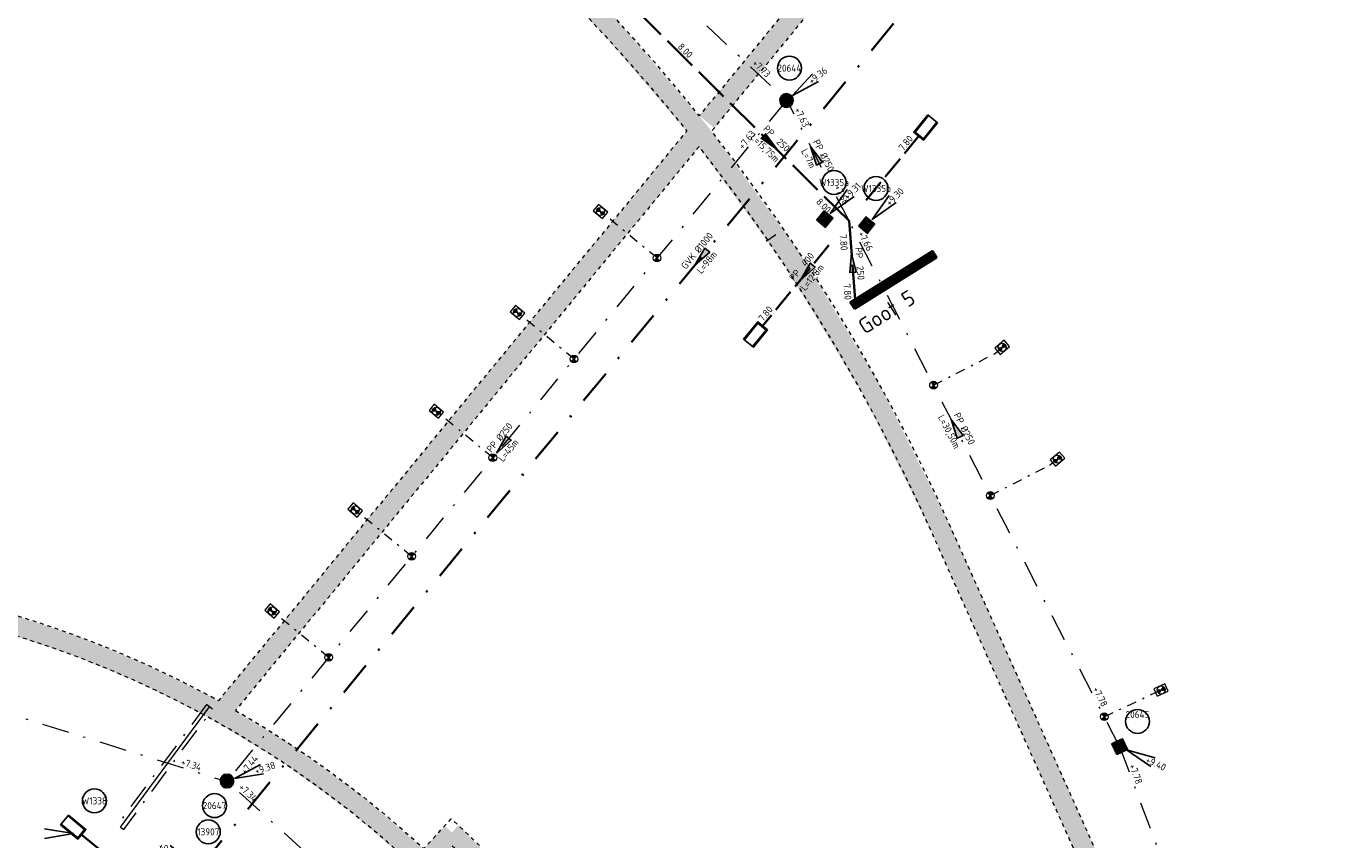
# Model space of a CAD drawing. Header units: metres. Extents: x 166295 to 169354, y 462100 to 463391.
# Tile 21 of 27: x 167759 to 167827, y 462752 to 462794. Entities that reach past the tile are written whole.
import ezdxf
from ezdxf.enums import TextEntityAlignment as Align

# ---------------------------------------------------------------- set-up
doc = ezdxf.new("R2010")
doc.units = ezdxf.units.M
doc.header["$LTSCALE"] = 0.2
for name, pattern in [('DASHDOT', [25.4, 12.7, -6.35, 0, -6.35]), ('NLCS-HIDDEN', [4, 2, -2]), ('RI-HWA_BETON', [11.4, 9, -2.4]), ('RI-HWA_PE', [7.8, 6, -1.8]), ('RI-VWA_BETON', [19, 9, -5, 0, -5]), ('RI-VWA_HUISAANSLUITING', [6.1, 2.5, -1.8, 0, -1.8]), ('RI-VWA_PE', [15, 7, -4, 0, -4])]:
    doc.linetypes.add(name, pattern=pattern)
for name, color, linetype, lineweight in [('B-WE-KL-ET_LS_OV-G', 8, 'KL-LS-OV-N', 18), ('B-WE-KL-MANTELBUIS-G', 7, 'DASHDOT', 18), ('B-WE-KL-TRACE_WENSTRACE-G', 8, 'NLCS-HIDDEN', 18), ('B-WE-KL-TRACE_WENSTRACE-G2', 252, 'Continuous', 35), ('B-WE-RI-HWA_PUTNUMMER-S', 252, 'Continuous', 25), ('B-WE-RI-HWA_STROOMRICHTING-S', 252, 'Continuous', 25), ('B-WE-RI-HWA_TRANSPORTLEIDING_PP_250-G', 252, 'RI-HWA_BETON', 35), ('B-WE-RI-HWA_TRANSPORTLEIDING_PP_400-G', 252, 'RI-HWA_PE', 35), ('B-WE-RI-HWA_UITSTROOMBAK-S', 252, 'Continuous', 25), ('B-WE-RI-VWA_HUISAANSLUITING_PP_125-G', 252, 'RI-VWA_HUISAANSLUITING', 18), ('B-WE-RI-VWA_HULPSTUK-ONTSTOPPINGSSTUK_PP_125-S', 252, 'Continuous', 20), ('B-WE-RI-VWA_HULPSTUK_INLAAT-KNEVELINLAAT_250-125-G', 252, 'Continuous', 20), ('B-WE-RI-VWA_STROOMRICHTING-S', 252, 'Continuous', 25), ('B-WE-RI-VWA_TRANSPORTLEIDING_GVK_1000-G', 252, 'RI-VWA_BETON', 35), ('B-WE-RI-VWA_TRANSPORTLEIDING_PE_250-G', 252, 'RI-VWA_PE', 18), ('N-WE-RI-HWA_GOOT_LIJNGOOT-G', 152, 'Continuous', 35), ('N-WE-RI-HWA_GOOT_LIJNGOOT-V rooster', 152, 'Continuous', 18), ('N-WE-RI-HWA_GOOT_ROOSTERGOOT-T18', 152, 'Continuous', 18), ('N-WE-RI-HWA_PUTNUMMER-S', 152, 'Continuous', 25), ('N-WE-RI-HWA_RIOOLPUT_INSPECTIEPUT-S', 152, 'Continuous', 18), ('N-WE-RI-VWA_PUTNUMMER-S', 32, 'Continuous', 25), ('N-WE-RI-VWA_RIOOLPUT_INSPECTIEPUT-S', 32, 'Continuous', 25)]:
    doc.layers.add(name, color=color, linetype=linetype, lineweight=lineweight)
doc.styles.add('NLCS-ISO', font='NLCS-ISO.ttf')
doc.styles.add('NLCS-ISO-M200-T18', font='NLCS-ISO.ttf', dxfattribs={"height": 0.36})
doc.linetypes.add('KL-LS-OV-N', pattern='A,4,-1,[103,NLCS.SHX,S=0.75,R=0,X=0,Y=0],-1,4,-1.5,["0V",Standard,S=1,R=0,X=0,Y=-0.5],-3', length=14.5)
pattern_1 = [(0, (0, 0), (0, 0.055), [0.04, -0.015]), (90, (0, 0), (-0.055, 3e-18), [0.04, -0.015])]

# ---------------------------------------------------------------- blocks, each defined once
blk = doc.blocks.new('*U58')
at = {"ltscale": 0.1}
blk.add_hatch(color=256, dxfattribs=at).paths.add_polyline_path([(-2.5, 0), (2.5, -0.83), (2.5, 0.83)])
at = {"ltscale": 0.1, "flags": 128}
blk.add_lwpolyline([(-2.5, 0), (2.5, -0.83), (2.5, 0.83)], close=True, dxfattribs=at)
at = {"ltscale": 0.1, "style": 'NLCS-ISO'}
for tag, p in [('MAT', (-0.5, 0.5)), ('BOBL', (-193.76, -3.24))]:
    blk.add_attdef(tag, text='', height=1.8, dxfattribs=at).set_placement(p, align=Align.BOTTOM_RIGHT)
for tag, p in [('DIA', (0.5, 0.5)), ('BOBR', (275.39, -3.24))]:
    blk.add_attdef(tag, text='', height=1.8, dxfattribs=at).set_placement(p, align=Align.BOTTOM_LEFT)
blk.add_attdef('JVA', text='', height=1.8, dxfattribs=at).set_placement((0, -1), align=Align.TOP_CENTER)
at = {"ltscale": 0.1, "style": 'NLCS-ISO', "flags": 1}
blk.add_attdef('PUTNR-L', text='', height=1.8, dxfattribs=at).set_placement((-0.82, -5.89), align=Align.BOTTOM_RIGHT)
blk.add_attdef('PUTNR-L', text='', height=1.8, dxfattribs=at).set_placement((1.95, -5.77), align=Align.BOTTOM_LEFT)
blk = doc.blocks.new('SRI-HULP_INLAAT_125MM-SO')
h = blk.add_hatch(color=256)
h.dxf.hatch_style = 1
h.paths.add_polyline_path([(-0.71, 0.71, 0.198912), (-1, 0, 0.198912), (-0.71, -0.71), (0, 0)])
h = blk.add_hatch(color=256)
h.dxf.hatch_style = 1
h.paths.add_polyline_path([(1, 0, 0.198912), (0.71, 0.71), (0, 0), (0.71, -0.71, 0.198912)])
for p, q in [((-0.71, 0.71), (0.71, -0.71)), ((-0.71, -0.71), (0.71, 0.71))]:
    blk.add_line(p, q)
blk.add_circle((0, 0), 1)
blk = doc.blocks.new('SRI-HULP_ONTSTOP-SO')
at = {"ltscale": 0.1}
for points in [[(-0.87, 0.58, 0.148069), (-1.05, 0, 0.148069), (-0.87, -0.58), (0, 0)], [(0, 0), (0.87, -0.58, 0.148069), (1.05, 0, 0.148069), (0.87, 0.58)]]:
    blk.add_hatch(color=256, dxfattribs=at).paths.add_polyline_path(points)
for p, q in [((0.87, 0.58), (-0.87, -0.58)), ((-0.87, 0.58), (0.87, -0.58))]:
    blk.add_line(p, q, dxfattribs=at)
at = {"flags": 128}
blk.add_lwpolyline([(-1.58, -1.05), (1.57, -1.05), (1.57, 1.05), (-1.58, 1.05)], close=True, dxfattribs=at)
at = {"ltscale": 0.1}
blk.add_circle((0, 0), 1.05, dxfattribs=at)
blk = doc.blocks.new('*U21')
at = {"ltscale": 0.1}
blk.add_hatch(color=256, dxfattribs=at).paths.add_polyline_path([(2.5, 0), (-2.5, -0.83), (-2.5, 0.83)])
at = {"ltscale": 0.1, "flags": 128}
blk.add_lwpolyline([(2.5, 0), (-2.5, -0.83), (-2.5, 0.83)], close=True, dxfattribs=at)
at = {"ltscale": 0.1, "style": 'NLCS-ISO'}
for tag, p in [('BOBL', (-58.52, 0)), ('MAT', (-0.5, 0.5))]:
    blk.add_attdef(tag, text='', height=1.8, dxfattribs=at).set_placement(p, align=Align.BOTTOM_RIGHT)
for tag, p in [('DIA', (0.5, 0.5)), ('BOBR', (55.06, 0))]:
    blk.add_attdef(tag, text='', height=1.8, dxfattribs=at).set_placement(p, align=Align.BOTTOM_LEFT)
blk.add_attdef('JVA', text='', height=1.8, dxfattribs=at).set_placement((0, -1), align=Align.TOP_CENTER)
at = {"ltscale": 0.1, "style": 'NLCS-ISO', "flags": 1}
blk.add_attdef('PUTNR-L', text='', height=1.8, dxfattribs=at).set_placement((-0.82, -5.89), align=Align.BOTTOM_RIGHT)
blk.add_attdef('PUTNR-L', text='', height=1.8, dxfattribs=at).set_placement((1.95, -5.77), align=Align.BOTTOM_LEFT)
blk = doc.blocks.new('*U22')
at = {"ltscale": 0.1}
blk.add_hatch(color=256, dxfattribs=at).paths.add_polyline_path([(-2.5, 0), (2.5, -0.83), (2.5, 0.83)])
at = {"ltscale": 0.1, "flags": 128}
blk.add_lwpolyline([(-2.5, 0), (2.5, -0.83), (2.5, 0.83)], close=True, dxfattribs=at)
at = {"ltscale": 0.1, "style": 'NLCS-ISO'}
for tag, p in [('MAT', (-0.5, 0.5)), ('BOBL', (-102.43, -3.24))]:
    blk.add_attdef(tag, text='', height=1.8, dxfattribs=at).set_placement(p, align=Align.BOTTOM_RIGHT)
for tag, p in [('DIA', (0.5, 0.5)), ('BOBR', (98.39, 0))]:
    blk.add_attdef(tag, text='', height=1.8, dxfattribs=at).set_placement(p, align=Align.BOTTOM_LEFT)
blk.add_attdef('JVA', text='', height=1.8, dxfattribs=at).set_placement((0, -1), align=Align.TOP_CENTER)
at = {"ltscale": 0.1, "style": 'NLCS-ISO', "flags": 1}
blk.add_attdef('PUTNR-L', text='', height=1.8, dxfattribs=at).set_placement((-0.82, -5.89), align=Align.BOTTOM_RIGHT)
blk.add_attdef('PUTNR-L', text='', height=1.8, dxfattribs=at).set_placement((1.95, -5.77), align=Align.BOTTOM_LEFT)
blk = doc.blocks.new('*U31')
at = {"ltscale": 0.1}
blk.add_hatch(color=256, dxfattribs=at).paths.add_polyline_path([(-2.5, 0), (2.5, -0.83), (2.5, 0.83)])
at = {"ltscale": 0.1, "flags": 128}
blk.add_lwpolyline([(-2.5, 0), (2.5, -0.83), (2.5, 0.83)], close=True, dxfattribs=at)
at = {"ltscale": 0.1, "style": 'NLCS-ISO'}
for tag, p in [('BOBL', (-153.77, 0)), ('MAT', (-0.5, 0.5))]:
    blk.add_attdef(tag, text='', height=1.8, dxfattribs=at).set_placement(p, align=Align.BOTTOM_RIGHT)
for tag, p in [('DIA', (0.5, 0.5)), ('BOBR', (168.22, 0))]:
    blk.add_attdef(tag, text='', height=1.8, dxfattribs=at).set_placement(p, align=Align.BOTTOM_LEFT)
blk.add_attdef('JVA', text='', height=1.8, dxfattribs=at).set_placement((0, -1), align=Align.TOP_CENTER)
at = {"ltscale": 0.1, "style": 'NLCS-ISO', "flags": 1}
blk.add_attdef('PUTNR-L', text='', height=1.8, dxfattribs=at).set_placement((-0.82, -5.89), align=Align.BOTTOM_RIGHT)
blk.add_attdef('PUTNR-L', text='', height=1.8, dxfattribs=at).set_placement((1.95, -5.77), align=Align.BOTTOM_LEFT)
blk = doc.blocks.new('*U33')
at = {"ltscale": 0.1}
blk.add_hatch(color=256, dxfattribs=at).paths.add_polyline_path([(-2.5, 0), (2.5, -0.83), (2.5, 0.83)])
at = {"ltscale": 0.1, "flags": 128}
blk.add_lwpolyline([(-2.5, 0), (2.5, -0.83), (2.5, 0.83)], close=True, dxfattribs=at)
at = {"ltscale": 0.1, "style": 'NLCS-ISO'}
for tag, p in [('BOBL', (-50.95, 0)), ('MAT', (-0.5, 0.5))]:
    blk.add_attdef(tag, text='', height=1.8, dxfattribs=at).set_placement(p, align=Align.BOTTOM_RIGHT)
for tag, p in [('DIA', (0.5, 0.5)), ('BOBR', (76, 0))]:
    blk.add_attdef(tag, text='', height=1.8, dxfattribs=at).set_placement(p, align=Align.BOTTOM_LEFT)
blk.add_attdef('JVA', text='', height=1.8, dxfattribs=at).set_placement((0, -1), align=Align.TOP_CENTER)
at = {"ltscale": 0.1, "style": 'NLCS-ISO', "flags": 1}
blk.add_attdef('PUTNR-L', text='', height=1.8, dxfattribs=at).set_placement((-0.82, -5.89), align=Align.BOTTOM_RIGHT)
blk.add_attdef('PUTNR-L', text='', height=1.8, dxfattribs=at).set_placement((1.95, -5.77), align=Align.BOTTOM_LEFT)
blk = doc.blocks.new('*U38')
at = {"ltscale": 0.1}
blk.add_hatch(color=256, dxfattribs=at).paths.add_polyline_path([(2.5, 0), (-2.5, -0.83), (-2.5, 0.83)])
at = {"ltscale": 0.1, "flags": 128}
blk.add_lwpolyline([(2.5, 0), (-2.5, -0.83), (-2.5, 0.83)], close=True, dxfattribs=at)
at = {"ltscale": 0.1, "style": 'NLCS-ISO'}
for tag, p in [('BOBL', (-53.58, 0)), ('MAT', (-0.5, 0.5))]:
    blk.add_attdef(tag, text='', height=1.8, dxfattribs=at).set_placement(p, align=Align.BOTTOM_RIGHT)
for tag, p in [('DIA', (0.5, 0.5)), ('BOBR', (78.01, 0))]:
    blk.add_attdef(tag, text='', height=1.8, dxfattribs=at).set_placement(p, align=Align.BOTTOM_LEFT)
blk.add_attdef('JVA', text='', height=1.8, dxfattribs=at).set_placement((0, -1), align=Align.TOP_CENTER)
at = {"ltscale": 0.1, "style": 'NLCS-ISO', "flags": 1}
blk.add_attdef('PUTNR-L', text='', height=1.8, dxfattribs=at).set_placement((-0.82, -5.89), align=Align.BOTTOM_RIGHT)
blk.add_attdef('PUTNR-L', text='', height=1.8, dxfattribs=at).set_placement((1.95, -5.77), align=Align.BOTTOM_LEFT)
blk = doc.blocks.new('*U40')
at = {"ltscale": 0.1}
blk.add_hatch(color=256, dxfattribs=at).paths.add_polyline_path([(-2.5, 0), (2.5, -0.83), (2.5, 0.83)])
at = {"ltscale": 0.1, "flags": 128}
blk.add_lwpolyline([(-2.5, 0), (2.5, -0.83), (2.5, 0.83)], close=True, dxfattribs=at)
at = {"ltscale": 0.1, "style": 'NLCS-ISO'}
for tag, p in [('BOBL', (-33.22, 0)), ('MAT', (-0.5, 0.5))]:
    blk.add_attdef(tag, text='', height=1.8, dxfattribs=at).set_placement(p, align=Align.BOTTOM_RIGHT)
for tag, p in [('DIA', (0.5, 0.5)), ('BOBR', (20.77, 0))]:
    blk.add_attdef(tag, text='', height=1.8, dxfattribs=at).set_placement(p, align=Align.BOTTOM_LEFT)
blk.add_attdef('JVA', text='', height=1.8, dxfattribs=at).set_placement((0, -1), align=Align.TOP_CENTER)
at = {"ltscale": 0.1, "style": 'NLCS-ISO', "flags": 1}
blk.add_attdef('PUTNR-L', text='', height=1.8, dxfattribs=at).set_placement((-0.82, -5.89), align=Align.BOTTOM_RIGHT)
blk.add_attdef('PUTNR-L', text='', height=1.8, dxfattribs=at).set_placement((1.95, -5.77), align=Align.BOTTOM_LEFT)
blk = doc.blocks.new('*U128')
for q in [(6.69, 6.86), (8.24, 4.89)]:
    blk.add_line((1.57, 1.24), q)
blk.add_circle((0.76, 8.35), 3.09)
at = {"ltscale": 0.1, "style": 'NLCS-ISO'}
blk.add_attdef('PUTHGT', text='', height=1.8, rotation=38.2002, dxfattribs=at).set_placement((5.99, 4.75), align=Align.MIDDLE_LEFT)
blk.add_attdef('PUTNR', text='', height=1.8, dxfattribs=at).set_placement((0.76, 8.35), align=Align.MIDDLE_CENTER)
blk = doc.blocks.new('*U147')
for q in [(8.09, -5.14), (9.14, -2.88)]:
    blk.add_line((1.81, -0.84), q)
blk.add_circle((4.62, 6.49), 3.09)
at = {"ltscale": 0.1, "style": 'NLCS-ISO'}
blk.add_attdef('PUTNR', text='', height=1.8, dxfattribs=at).set_placement((4.62, 8.29), align=Align.MIDDLE_CENTER)
blk.add_attdef('PUTHGT', text='', height=1.8, rotation=335.041, dxfattribs=at).set_placement((6.92, -3.25), align=Align.MIDDLE_LEFT)
blk = doc.blocks.new('*U171')
for q in [(8.6, 4.23), (9.4, 1.86)]:
    blk.add_line((1.89, 0.64), q)
blk.add_circle((-3.22, -6.35), 3.09)
at = {"ltscale": 0.1, "style": 'NLCS-ISO'}
blk.add_attdef('PUTHGT', text='', height=1.8, rotation=18.6861, dxfattribs=at).set_placement((7.24, 2.48), align=Align.MIDDLE_LEFT)
blk.add_attdef('PUTNR', text='', height=1.8, dxfattribs=at).set_placement((-3.22, -6.35), align=Align.MIDDLE_CENTER)
blk = doc.blocks.new('*U191')
for q in [(-8.91, 3.51), (-7.7, 5.7)]:
    blk.add_line((-1.75, 0.97), q)
blk.add_circle((2.18, 9.19), 3.09)
at = {"ltscale": 0.1, "style": 'NLCS-ISO'}
blk.add_attdef('PUTNR', text='', height=1.8, dxfattribs=at).set_placement((2.18, 9.19), align=Align.MIDDLE_CENTER)
blk.add_attdef('PUTHGT', text='', height=1.8, rotation=330.9947, dxfattribs=at).set_placement((-10.45, 5.83), align=Align.MIDDLE_LEFT)
blk = doc.blocks.new('*U238')
at = {"ltscale": 0.1}
blk.add_hatch(color=256, dxfattribs=at).paths.add_polyline_path([(-2.5, 0), (2.5, 0.83), (2.5, -0.83)])
at = {"ltscale": 0.1, "flags": 128}
blk.add_lwpolyline([(-2.5, 0), (2.5, 0.83), (2.5, -0.83)], close=True, dxfattribs=at)
at = {"ltscale": 0.1, "style": 'NLCS-ISO'}
for tag, p in [('BOBL', (-12.81, 0)), ('MAT', (-1, 0.5))]:
    blk.add_attdef(tag, text='', height=1.8, dxfattribs=at).set_placement(p, align=Align.BOTTOM_RIGHT)
for tag, p in [('DIA', (1, 0.5)), ('BOBR', (40.03, 0))]:
    blk.add_attdef(tag, text='', height=1.8, dxfattribs=at).set_placement(p, align=Align.BOTTOM_LEFT)
blk.add_attdef('JVA', text='', height=1.8, dxfattribs=at).set_placement((0, -1), align=Align.TOP_CENTER)
blk = doc.blocks.new('SRI-UITSTROOMBAK-SO')
for p, q in [((-3.25, 11.56), (3.25, 11.56)), ((-3.25, 0), (-3.25, 11.56)), ((-2.75, 0.5), (-2.75, 11.56)), ((2.75, 0.5), (2.75, 11.56)), ((3.25, 0), (3.25, 11.56)), ((-3.25, 0), (3.25, 0)), ((-2.75, 0.5), (2.75, 0.5))]:
    blk.add_line(p, q)
at = {"flags": 128}
blk.add_lwpolyline([(-3.25, 11.56), (3.25, 11.56), (3.25, 0), (-3.25, 0)], close=True, dxfattribs=at)
blk = doc.blocks.new('*U257')
at = {"ltscale": 0.1}
blk.add_hatch(color=256, dxfattribs=at).paths.add_polyline_path([(2.5, 0), (-2.5, 0.83), (-2.5, -0.83)])
at = {"ltscale": 0.1, "flags": 128}
blk.add_lwpolyline([(2.5, 0), (-2.5, 0.83), (-2.5, -0.83)], close=True, dxfattribs=at)
at = {"ltscale": 0.1, "style": 'NLCS-ISO'}
for tag, p in [('BOBL', (-30.24, 0)), ('MAT', (-1, 0.5))]:
    blk.add_attdef(tag, text='', height=1.8, dxfattribs=at).set_placement(p, align=Align.BOTTOM_RIGHT)
for tag, p in [('DIA', (1, 0.5)), ('BOBR', (19.14, -3.24))]:
    blk.add_attdef(tag, text='', height=1.8, dxfattribs=at).set_placement(p, align=Align.BOTTOM_LEFT)
blk.add_attdef('JVA', text='', height=1.8, dxfattribs=at).set_placement((0, -1), align=Align.TOP_CENTER)
blk = doc.blocks.new('*U258')
at = {"ltscale": 0.1}
blk.add_hatch(color=256, dxfattribs=at).paths.add_polyline_path([(-2.5, 0), (2.5, 0.83), (2.5, -0.83)])
at = {"ltscale": 0.1, "flags": 128}
blk.add_lwpolyline([(-2.5, 0), (2.5, 0.83), (2.5, -0.83)], close=True, dxfattribs=at)
at = {"ltscale": 0.1, "style": 'NLCS-ISO'}
for tag, p in [('MAT', (-1, 0.5)), ('BOBL', (-3.33, -3.24))]:
    blk.add_attdef(tag, text='', height=1.8, dxfattribs=at).set_placement(p, align=Align.BOTTOM_RIGHT)
for tag, p in [('DIA', (1, 0.5)), ('BOBR', (5.28, -3.24))]:
    blk.add_attdef(tag, text='', height=1.8, dxfattribs=at).set_placement(p, align=Align.BOTTOM_LEFT)
blk.add_attdef('JVA', text='', height=1.8, dxfattribs=at).set_placement((0, -1), align=Align.TOP_CENTER)
blk = doc.blocks.new('*U219')
for q in [(-9.5, 1.25), (-9.5, -1.25)]:
    blk.add_line((-2, 0), q)
blk.add_circle((3.35, 8.46), 3.09)
at = {"ltscale": 0.1, "style": 'NLCS-ISO'}
blk.add_attdef('PUTNR', text='', height=1.8, dxfattribs=at).set_placement((3.35, 8.46), align=Align.MIDDLE_CENTER)
blk.add_attdef('PUTHGT', text='', height=1.8, dxfattribs=at).set_placement((-11.97, 0.03), align=Align.MIDDLE_LEFT)
blk = doc.blocks.new('*U101')
at = {"ltscale": 0.1}
blk.add_hatch(color=256, dxfattribs=at).paths.add_polyline_path([(-2.5, 0), (2.5, -0.83), (2.5, 0.83)])
at = {"ltscale": 0.1, "flags": 128}
blk.add_lwpolyline([(-2.5, 0), (2.5, -0.83), (2.5, 0.83)], close=True, dxfattribs=at)
at = {"ltscale": 0.1, "style": 'NLCS-ISO'}
for tag, p in [('BOBL', (-7.57, 0)), ('MAT', (-0.5, 0.5))]:
    blk.add_attdef(tag, text='', height=1.8, dxfattribs=at).set_placement(p, align=Align.BOTTOM_RIGHT)
for tag, p in [('DIA', (0.5, 0.5)), ('BOBR', (9.6, 0))]:
    blk.add_attdef(tag, text='', height=1.8, dxfattribs=at).set_placement(p, align=Align.BOTTOM_LEFT)
blk.add_attdef('JVA', text='', height=1.8, dxfattribs=at).set_placement((0, -1), align=Align.TOP_CENTER)
at = {"ltscale": 0.1, "style": 'NLCS-ISO', "flags": 1}
blk.add_attdef('PUTNR-L', text='', height=1.8, dxfattribs=at).set_placement((-0.82, -5.89), align=Align.BOTTOM_RIGHT)
blk.add_attdef('PUTNR-L', text='', height=1.8, dxfattribs=at).set_placement((1.95, -5.77), align=Align.BOTTOM_LEFT)
blk = doc.blocks.new('*U222')
for q in [(5.83, 7.6), (7.6, 5.83)]:
    blk.add_line((1.41, 1.41), q)
blk.add_circle((2.41, 9.45), 3.09)
at = {"ltscale": 0.1, "style": 'NLCS-ISO'}
blk.add_attdef('PUTNR', text='', height=1.8, dxfattribs=at).set_placement((2.41, 9.45), align=Align.MIDDLE_CENTER)
blk.add_attdef('PUTHGT', text='', height=1.8, rotation=45, dxfattribs=at).set_placement((5.39, 5.43), align=Align.MIDDLE_LEFT)
blk = doc.blocks.new('Inspectieputdeksel 610x610')
h = blk.add_hatch()
h.set_pattern_fill('ANGLE', color=253, scale=0.2)
h.set_pattern_definition(pattern_1)
h.paths.add_polyline_path([(-0.305, -0.305), (0.305, -0.305), (0.305, 0.305), (-0.305, 0.305)])
blk.add_lwpolyline([(-0.305, -0.305), (0.305, -0.305), (0.305, 0.305), (-0.305, 0.305)], close=True)
blk.add_circle((0, 0), 0.26)
blk = doc.blocks.new('Inspectieputdeksel 610x610 HWA')
at = {"lineweight": 0}
h = blk.add_hatch(dxfattribs=at)
h.set_pattern_fill('ANGLE', color=253, scale=0.2)
h.set_pattern_definition(pattern_1)
h.paths.add_polyline_path([(-0.305, -0.305), (0.305, -0.305), (0.305, 0.305), (-0.305, 0.305)])
blk.add_lwpolyline([(-0.305, -0.305), (0.305, -0.305), (0.305, 0.305), (-0.305, 0.305)], close=True)
blk.add_circle((0, 0), 0.26)
blk = doc.blocks.new('Inspectieputdeksel opboor')
h = blk.add_hatch(color=256)
h.dxf.hatch_style = 1
edge = h.paths.add_edge_path()
edge.add_arc((0, 0), 0.36, 0, 180)
edge.add_arc((0, 0), 0.36, 180, 360)
edge = h.paths.add_edge_path(flags=16)
edge.add_arc((0, 0), 0.26, 0, 180)
edge.add_arc((0, 0), 0.26, 180, 360)
h = blk.add_hatch()
h.set_pattern_fill('ANGLE', color=253, scale=0.2, angle=-171.81095)
h.set_pattern_definition([(188.189045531, (-167439.436596, -462795.33766), (0.007834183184, -0.0544391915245), [0.04, -0.015]), (278.189045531, (-167439.436596, -462795.33766), (0.0544391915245, 0.007834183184), [0.04, -0.015])])
edge = h.paths.add_edge_path()
edge.add_arc((0, 0), 0.36, 0, 180)
edge.add_arc((0, 0), 0.36, 180, 360)
at = {"lineweight": 0}
for points in [[(0.36, 0, 1), (-0.36, 0, 1)], [(0.26, 0, 1), (-0.26, 0, 1), (0.26, 0)]]:
    blk.add_lwpolyline(points, format="xyb", close=True, dxfattribs=at)

msp = doc.modelspace()

# ---------------------------------------------------------------- hatches: boundary and pattern name
at = {"layer": 'N-WE-RI-HWA_GOOT_LIJNGOOT-V rooster'}
h = msp.add_hatch(dxfattribs=at)
h.set_pattern_fill('ANSI32', color=256, scale=0.01, angle=76)
h.set_pattern_definition([(121, (0, 0), (-0.081645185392, -0.049057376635), []), (121, (0.01086, 0.04357), (-0.081645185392, -0.049057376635), [])])
h.paths.add_polyline_path([(167801.988, 462779.029), (167806.229, 462781.687), (167806.021, 462782.018), (167801.777, 462779.357)])

# ---------------------------------------------------------------- linework, layer by layer
at = {"layer": 'B-WE-KL-ET_LS_OV-G', "flags": 128}
for points in [[(167797.433, 462782.532), (167797.928, 462782.871)], [(167764.106, 462752.264), (167768.704, 462758.475)]]:
    msp.add_lwpolyline(points, dxfattribs=at)
at = {"layer": 'B-WE-KL-MANTELBUIS-G', "ltscale": 0.5, "flags": 128}
msp.add_lwpolyline([(167768.543, 462758.594), (167763.951, 462752.39), (167764.272, 462752.152), (167768.864, 462758.356)], close=True, dxfattribs=at)
at = {"layer": 'B-WE-KL-TRACE_WENSTRACE-G', "ltscale": 0.5, "flags": 128}
for points in [[(167410.665, 462818.359), (167410.832, 462817.373), (167412.846, 462817.713), (167420.874, 462815.007), (167422.322, 462814.518, 0.094446), (167433.042, 462813.042, -0.001561), (167438.213, 462813.292, -0.03151), (167534.772, 462811.689, -0.02225), (167602.473, 462803.244, 0.041212), (167606.441, 462802.901, 0.041013), (167610.393, 462803.21), (167613.72, 462803.764), (167607.636, 462769.521, 0.036978), (167499.768, 462781.358, 0.023972), (167490.87, 462781.246, 0.012762), (167481.318, 462780.422, -0.001383), (167480.152, 462780.295, -0.01501), (167467.454, 462779.328, -0.007234), (167461.318, 462779.135, 0.007722), (167438.702, 462778.4, 0.003041), (167429.802, 462777.919), (167423.806, 462773.578, 0.077674), (167422.272, 462772.056), (167419.95, 462771.662), (167420.117, 462770.676), (167422.856, 462771.14, -0.094113), (167424.393, 462772.768), (167430.153, 462776.938, -0.002942), (167438.75, 462777.401, -0.007722), (167461.335, 462778.135, 0.007234), (167467.5, 462778.329, 0.01501), (167480.258, 462779.3, 0.001383), (167481.429, 462779.428, -0.012762), (167490.931, 462780.248, -0.023972), (167499.732, 462780.358, -0.032941), (167595.802, 462770.6), (167586.842, 462720.168, 0.055062), (167487.372, 462726.265), (167472.5, 462725.539), (167455.835, 462724.725), (167455.883, 462723.727), (167472.963, 462724.561), (167487.421, 462725.267, -0.055063), (167586.674, 462719.183), (167583.236, 462699.311, 0.034206), (167518.416, 462704.672), (167518.316, 462704.576, 0.016207), (167490.338, 462704.24), (167475.104, 462703.5), (167474.786, 462676.99), (167469.786, 462677.051), (167469.774, 462676.052), (167474.773, 462675.99), (167513.518, 462675.523), (167512.442, 462643.914), (167472.893, 462644.389), (167472.881, 462643.389), (167515.606, 462642.875, -0.027959), (167510.713, 462604.794), (167507.121, 462604.853), (167506.581, 462571.757), (167454.489, 462572.607), (167455.129, 462611.902), (167454.129, 462611.918), (167453.473, 462571.623), (167507.565, 462570.741), (167508.104, 462603.837), (167511.541, 462603.781, 0.028616), (167516.608, 462642.863), (167527.466, 462642.733, -0.012848), (167525.723, 462624.553, -0.015493), (167522.382, 462602.787), (167521.838, 462599.847), (167517.042, 462573.97), (167535.404, 462568.686, 0.006774), (167548.331, 462565.156, 0.027332), (167601.302, 462554.505), (167584.566, 462534.137), (167585.339, 462533.502), (167602.458, 462554.337), (167683.749, 462543.014), (167721.661, 462537.733), (167728.797, 462551.107), (167748.513, 462548.361), (167748.65, 462549.351), (167729.299, 462552.047), (167736.994, 462566.467), (167738.688, 462590.211), (167739.886, 462606.986), (167749.773, 462606.281), (167757.928, 462605.699), (167760.857, 462611.187), (167770.607, 462629.459), (167789.582, 462625.278), (167789.797, 462626.254), (167771.096, 462630.375), (167774.917, 462637.535), (167785.932, 462658.178), (167786.924, 462660.036, 0.005182), (167805.957, 462655.974), (167806.155, 462656.954, -0.005108), (167787.412, 462660.952), (167819.592, 462721.256, 0.223087), (167821.934, 462724.984, 0.003248), (167821.974, 462725.329, 0.133429), (167819.795, 462739.148), (167806.858, 462767.989, 0.061342), (167794.622, 462788.208), (167807.881, 462804.345, -0.179074), (167839.375, 462822.738), (168165.741, 462880.174), (168165.568, 462881.159), (167839.202, 462823.723, 0.179074), (167807.108, 462804.98), (167793.985, 462789.008, 0.053653), (167779.369, 462803.651, 0.093577), (167747.758, 462820.612, 0.005505), (167745.721, 462821.231), (167725.977, 462826.99), (167715.461, 462830.079, 0.023713), (167718.199, 462848.32, 0.032883), (167719.114, 462873.87), (167718.115, 462873.84, -0.032477), (167717.235, 462848.734, 0.043605), (167585.816, 462891.946, 0.008076), (167560.735, 462897.407), (167560.936, 462897.933), (167569.975, 462921.657), (167569.041, 462922.013), (167560.726, 462900.191, 0.036184), (167447.143, 462914.418), (167447.091, 462913.42, -0.036131), (167560.365, 462899.244), (167560.001, 462898.289), (167548.449, 462867.971, 0.000969), (167548.099, 462867.036, 0.013834), (167543.501, 462853.563), (167531.39, 462858.139, 0.065497), (167506.171, 462864.057), (167478.327, 462866.841), (167477.276, 462868.125), (167450.39, 462870.813), (167450.291, 462869.818), (167476.765, 462867.171), (167477.815, 462865.887), (167506.071, 462863.062, -0.065497), (167531.036, 462857.204), (167543.205, 462852.605, 0.004913), (167541.772, 462847.757, 0.0091), (167539.378, 462838.735, 0.025841), (167534.389, 462812.722, 0.028285), (167447.592, 462814.67), (167447.445, 462827.663), (167445.145, 462827.636), (167445.157, 462826.636), (167446.456, 462826.652), (167446.593, 462814.636, 0.002745), (167438.168, 462814.291, 0.001561), (167432.991, 462814.04, -0.094446), (167422.641, 462815.466), (167421.193, 462815.954), (167412.927, 462818.741)], [(167768.943, 462758.914, 0.053779), (167758.206, 462763.344), (167714.915, 462775.973, -0.221256), (167711.17, 462779.253), (167710.991, 462779.305, 0.023296), (167718.439, 462797.029, 0.016559), (167722.714, 462810.011, 0.019658), (167726.661, 462825.749), (167745.441, 462820.271, -0.005505), (167747.457, 462819.658, -0.093577), (167778.741, 462802.872, -0.054199), (167793.337, 462788.219), (167769.16, 462758.795)]]:
    msp.add_lwpolyline(points, format="xyb", close=True, dxfattribs=at)
for points in [[(167796.648, 462680.384), (167819.018, 462722.304, -0.038224), (167812.389, 462723.96, -0.168181), (167789.162, 462741.782, 0.056163), (167781.236, 462751.283), (167779.82, 462749.731, 0.066466), (167768.464, 462758.036, 0.053779), (167757.926, 462762.384), (167714.635, 462775.013, -0.203092), (167710.464, 462778.417), (167698.604, 462781.877), (167698.604, 462781.877), (167625.648, 462803.16, 0.106924), (167614.765, 462803.931), (167608.619, 462769.338, -0.01691), (167657.116, 462758.575, -0.104612), (167725.282, 462724.745), (167734.905, 462717.134, 0.015501), (167748.192, 462707.219, 0.052172), (167796.648, 462680.384, -0.052172)], [(167770.045, 462758.297, -0.055863), (167779.765, 462751.155), (167781.181, 462752.706, -0.060728), (167789.997, 462742.332, 0.168181), (167812.705, 462724.909, 0.043864), (167820.158, 462723.136, 0.128892), (167820.941, 462725.106, 0.003248), (167820.98, 462725.437, 0.133429), (167818.882, 462738.739), (167805.945, 462767.579, 0.060766), (167793.972, 462787.417), (167770.045, 462758.297)]]:
    msp.add_lwpolyline(points, format="xyb", dxfattribs=at)
at = {"layer": 'B-WE-KL-TRACE_WENSTRACE-G2', "const_width": 1, "flags": 128}
for points in [[(167786.662, 462660.608), (167819.213, 462721.609, 0.23023), (167821.438, 462725.045, 0.003248), (167821.477, 462725.383, 0.133429), (167819.339, 462738.944), (167806.402, 462767.784, 0.062391), (167793.98, 462788.214, 0.055257), (167779.055, 462803.261, 0.093577), (167747.607, 462820.135, 0.005505), (167745.581, 462820.751), (167725.836, 462826.511), (167714.881, 462829.728, 0.023829), (167717.664, 462848.006, 0.04382), (167585.702, 462891.459, 0.008262)], [(167786.662, 462660.608), (167819.213, 462721.609, 0.23023), (167821.438, 462725.045, 0.003248), (167821.477, 462725.383, 0.133429), (167819.339, 462738.944), (167806.402, 462767.784, 0.062391), (167793.98, 462788.214, 0.055257), (167779.055, 462803.261, 0.093577), (167747.607, 462820.135, 0.005505), (167745.581, 462820.751), (167725.836, 462826.511), (167714.881, 462829.728, 0.023829), (167717.664, 462848.006, 0.04382), (167585.702, 462891.459, 0.008262)], [(168165.654, 462880.666), (167839.288, 462823.231, 0.179074), (167807.495, 462804.662), (167794.372, 462788.691)]]:
    msp.add_lwpolyline(points, format="xyb", dxfattribs=at)
msp.add_lwpolyline([(167796.874, 462679.746), (167819.788, 462722.686, -0.04216), (167812.547, 462724.435, -0.168181), (167789.579, 462742.057, 0.058466), (167781.21, 462751.996), (167779.794, 462750.445, 0.064068), (167768.704, 462758.475, 0.053779), (167758.066, 462762.864), (167714.775, 462775.493, -0.21159), (167710.812, 462778.836), (167698.744, 462782.357), (167625.788, 462803.64, 0.110411), (167614.336, 462804.373), (167608.04, 462768.937, -0.017078), (167656.991, 462758.091, -0.104612), (167724.972, 462724.352), (167734.594, 462716.743, 0.0155), (167747.905, 462706.809, 0.052602)], format="xyb", close=True, dxfattribs=at)
msp.add_lwpolyline([(167793.723, 462787.901), (167769.547, 462758.478)], dxfattribs=at)
at = {"layer": 'B-WE-RI-HWA_TRANSPORTLEIDING_PP_250-G'}
for points in [[(167801.713, 462783.576), (167790.53, 462794.672)], [(167801.713, 462783.576), (167802.027, 462779.513)]]:
    msp.add_lwpolyline(points, dxfattribs=at)
at = {"layer": 'B-WE-RI-HWA_TRANSPORTLEIDING_PP_400-G'}
for points in [[(167805.338, 462787.987), (167802.494, 462784.526)], [(167800.679, 462782.316), (167797.226, 462778.115)], [(167762.062, 462751.913), (167769.038, 462746.181)]]:
    msp.add_lwpolyline(points, dxfattribs=at)
at = {"layer": 'B-WE-RI-VWA_HUISAANSLUITING_PP_125-G'}
for points in [[(167791.802, 462781.665), (167788.885, 462784.061)], [(167787.516, 462776.449), (167784.6, 462778.846)], [(167806.078, 462775.095), (167809.225, 462776.714), (167809.63, 462777.018)], [(167783.326, 462771.35), (167780.41, 462773.746)], [(167809.01, 462769.395), (167812.063, 462770.966), (167812.473, 462771.274)], [(167779.136, 462766.25), (167776.22, 462768.647)], [(167774.851, 462761.035), (167771.934, 462763.432)], [(167814.889, 462757.97), (167817.823, 462759.353)]]:
    msp.add_lwpolyline(points, dxfattribs=at)
at = {"layer": 'B-WE-RI-VWA_TRANSPORTLEIDING_GVK_1000-G', "flags": 128}
msp.add_lwpolyline([(167768.203, 462750.188), (167830.543, 462826.058)], dxfattribs=at)
at = {"layer": 'B-WE-RI-VWA_TRANSPORTLEIDING_PE_250-G', "flags": 128}
for points in [[(167778.546, 462808.494), (167798.539, 462789.746)], [(167798.481, 462789.793), (167769.605, 462754.65)], [(167801.713, 462783.576), (167798.539, 462789.746)], [(167815.681, 462756.431), (167801.713, 462783.576)], [(167703.856, 462775.136), (167769.663, 462754.603)], [(167815.681, 462756.431), (167826.447, 462727.693)], [(167780.455, 462744.757), (167769.605, 462754.65)]]:
    msp.add_lwpolyline(points, dxfattribs=at)
at = {"layer": 'N-WE-RI-HWA_GOOT_LIJNGOOT-G'}
for points in [[(167801.988, 462779.029), (167806.229, 462781.687), (167806.021, 462782.018), (167801.781, 462779.359), (167801.988, 462779.029)], [(167805.17, 462781.484), (167805.377, 462781.153)], [(167803.475, 462780.422), (167803.682, 462780.091)], [(167804.323, 462780.953), (167804.53, 462780.622)], [(167802.204, 462779.625), (167801.988, 462779.029)], [(167802.204, 462779.625), (167802.412, 462779.294)], [(167802.628, 462779.89), (167802.835, 462779.56)], [(167801.781, 462779.359), (167802.412, 462779.294)]]:
    msp.add_lwpolyline(points, dxfattribs=at)

# ---------------------------------------------------------------- block references
at = {"layer": 'B-WE-RI-HWA_PUTNUMMER-S'}
ref = msp.add_blockref('*U219', (167762.089, 462751.933), dxfattribs=dict(at, xscale=0.2, yscale=0.2, zscale=0.2))
ref.add_attrib('PUTNR', 'W1338', dxfattribs={"layer": '0', "ltscale": 0.1, "height": 0.36, "style": 'NLCS-ISO'}).set_placement((167762.758, 462753.625), align=Align.MIDDLE_CENTER)
at = {"layer": 'B-WE-RI-HWA_STROOMRICHTING-S', "xscale": 0.2000000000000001, "yscale": 0.2000000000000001, "zscale": 0.2000000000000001}
for name, p, rotation, values in [('*U257', (167797.647, 462787.611), 315.2247667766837, {'MAT': 'PP', 'DIA': '250', 'JVA': 'L=15,75m', 'BOBL': '8.00', 'BOBR': '8.00'}), ('*U238', (167799.519, 462780.905), 50.59119136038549, {'MAT': 'PP', 'DIA': '400', 'JVA': 'L=12,8m', 'BOBL': '7.80', 'BOBR': '7.80'}), ('*U258', (167801.88, 462781.415), 274.4063694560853, {'MAT': 'PP', 'DIA': '250', 'BOBL': '7.80', 'BOBR': '7.80'})]:
    msp.add_blockref(name, p, dxfattribs=dict(at, rotation=rotation)).add_auto_attribs(values)
at = {"layer": 'B-WE-RI-HWA_UITSTROOMBAK-S'}
for p, xscale, yscale, zscale, rotation in [((167805.306, 462787.948), 0.1000000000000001, 0.1000000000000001, 0.1000000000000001, 320.7453434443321), ((167797.256, 462778.155), -0.1000000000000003, 0.1000000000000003, 0.1, 140.7453434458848), ((167762.116, 462751.9), 0.1000000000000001, 0.1000000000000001, 0.1000000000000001, 50.59119135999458)]:
    msp.add_blockref('SRI-UITSTROOMBAK-SO', p, dxfattribs=dict(at, xscale=xscale, yscale=yscale, zscale=zscale, rotation=rotation))
at = {"layer": 'B-WE-RI-VWA_HULPSTUK-ONTSTOPPINGSSTUK_PP_125-S'}
for p, xscale, yscale, zscale, rotation in [((167788.885, 462784.061), 0.1999999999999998, 0.1999999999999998, 0.1999999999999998, 140.5911913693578), ((167784.6, 462778.846), 0.1999999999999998, 0.1999999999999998, 0.1999999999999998, 140.5911913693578), ((167809.615, 462777.047), 0.2000000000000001, 0.2000000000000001, 0.2000000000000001, 40.04696766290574), ((167780.41, 462773.746), 0.1999999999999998, 0.1999999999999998, 0.1999999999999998, 140.5911913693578), ((167812.473, 462771.274), 0.2000000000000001, 0.2000000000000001, 0.2000000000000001, 40.04696786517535), ((167776.22, 462768.647), 0.1999999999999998, 0.1999999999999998, 0.1999999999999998, 140.5911913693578), ((167771.934, 462763.432), 0.1999999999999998, 0.1999999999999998, 0.1999999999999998, 140.5911913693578), ((167817.823, 462759.353), 0.2000000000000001, 0.2000000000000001, 0.2000000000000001, 25.23474521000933)]:
    msp.add_blockref('SRI-HULP_ONTSTOP-SO', p, dxfattribs=dict(at, xscale=xscale, yscale=yscale, zscale=zscale, rotation=rotation))
at = {"layer": 'B-WE-RI-VWA_HULPSTUK_INLAAT-KNEVELINLAAT_250-125-G', "xscale": 0.1999999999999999, "yscale": 0.1999999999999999, "zscale": 0.1999999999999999, "rotation": 87.33560496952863}
for p in [(167791.802, 462781.665), (167787.516, 462776.449), (167806.078, 462775.095), (167783.326, 462771.35), (167809.01, 462769.395), (167779.136, 462766.25), (167774.851, 462761.035), (167814.889, 462757.97)]:
    msp.add_blockref('SRI-HULP_INLAAT_125MM-SO', p, dxfattribs=at)
at = {"layer": 'B-WE-RI-VWA_STROOMRICHTING-S'}
ref = msp.add_blockref('*U58', (167794.076, 462781.676), dxfattribs=dict(at, xscale=0.2000000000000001, yscale=0.2000000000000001, zscale=0.2000000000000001, rotation=50.59119131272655))
ref.add_attrib('MAT', 'GVK', dxfattribs={"layer": '0', "ltscale": 0.1, "height": 0.36, "rotation": 50.59119, "style": 'NLCS-ISO'}).set_placement((167793.935, 462781.663), align=Align.BOTTOM_RIGHT)
ref.add_attrib('DIA', '%%C1000', dxfattribs={"layer": '0', "ltscale": 0.1, "height": 0.36, "rotation": 50.59119, "style": 'NLCS-ISO'}).set_placement((167794.062, 462781.817), align=Align.BOTTOM_LEFT)
ref.add_attrib('JVA', 'L=98m', dxfattribs={"layer": '0', "ltscale": 0.1, "height": 0.36, "rotation": 50.59119, "style": 'NLCS-ISO'}).set_placement((167794.231, 462781.549), align=Align.TOP_CENTER)
for name, p, xscale, yscale, zscale, rotation, values in [('*U21', (167788.569, 462799.121), 0.2, 0.2, 0.2, 316.9183879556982, {'MAT': 'PP', 'DIA': '%%c250', 'JVA': 'L=27,40m', 'BOBL': '+7.84', 'BOBR': '+7.73'}), ('*U101', (167799.962, 462786.979), 0.2, 0.2, 0.2, 297.2283443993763, {'MAT': 'PP', 'DIA': '%%c250', 'JVA': 'L=7m', 'BOBL': '+7.63', 'BOBR': '+7.66'}), ('*U22', (167783.834, 462771.967), 0.2, 0.2, 0.2, 50.59119135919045, {'MAT': 'PP', 'DIA': '%%c250', 'JVA': 'L=45m', 'BOBL': '+7.44', 'BOBR': '+7.63'}), ('*U33', (167807.223, 462772.869), 0.2, 0.2, 0.2, 297.2283443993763, {'MAT': 'PP', 'DIA': '%%c250', 'JVA': 'L=30,50m', 'BOBL': '+7.66', 'BOBR': '+7.78'}), ('*U31', (167735.043, 462765.405), 0.2, 0.2, 0.2, 342.6705073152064, {'MAT': 'PP', 'DIA': '%%c250', 'JVA': 'L=69m', 'BOBL': '+7.20', 'BOBR': '+7.34'}), ('*U38', (167820.196, 462744.38), 0.2000000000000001, 0.2000000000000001, 0.2000000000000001, 290.5379200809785, {'MAT': 'PP', 'DIA': '%%c250', 'JVA': 'L=30,70m', 'BOBL': '+7.78', 'BOBR': '+7.66'}), ('*U40', (167775.808, 462748.994), 0.2, 0.2, 0.2, 317.6380215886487, {'MAT': 'PP', 'DIA': '%%c250', 'JVA': 'L=14,70m', 'BOBL': '+7.34', 'BOBR': '+7.41'})]:
    msp.add_blockref(name, p, dxfattribs=dict(at, xscale=xscale, yscale=yscale, zscale=zscale, rotation=rotation)).add_auto_attribs(values)
at = {"layer": 'N-WE-RI-HWA_PUTNUMMER-S', "xscale": 0.2, "yscale": 0.2, "zscale": 0.2}
for p, values in [((167800.458, 462783.671), {'PUTNR': 'W1335a', 'PUTHGT': '+9.31'}), ((167802.625, 462783.36), {'PUTNR': 'W1335b', 'PUTHGT': '+9.30'})]:
    msp.add_blockref('*U222', p, dxfattribs=at).add_auto_attribs(values)
at = {"layer": 'N-WE-RI-HWA_RIOOLPUT_INSPECTIEPUT-S', "rotation": 320.5911913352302}
for p in [(167800.458, 462783.671), (167802.625, 462783.36)]:
    msp.add_blockref('Inspectieputdeksel 610x610 HWA', p, dxfattribs=at)
at = {"layer": 'N-WE-RI-VWA_PUTNUMMER-S', "xscale": 0.2, "yscale": 0.2, "zscale": 0.2}
for name, p, values in [('*U128', (167798.484, 462789.797), {'PUTNR': '20644', 'PUTHGT': '+9.36'}), ('*U147', (167815.681, 462756.431), {'PUTNR': '20645', 'PUTHGT': '+9.40'}), ('*U171', (167769.605, 462754.65), {'PUTNR': '20647', 'PUTHGT': '+9.38'}), ('*U191', (167768.203, 462750.188), {'PUTNR': '13907', 'PUTHGT': '+9.33'})]:
    msp.add_blockref(name, p, dxfattribs=at).add_auto_attribs(values)
at = {"layer": 'N-WE-RI-VWA_RIOOLPUT_INSPECTIEPUT-S'}
for p in [(167798.484, 462789.797), (167769.605, 462754.65)]:
    msp.add_blockref('Inspectieputdeksel opboor', p, dxfattribs=at)
at = {"layer": 'N-WE-RI-VWA_RIOOLPUT_INSPECTIEPUT-S', "rotation": 25.04721536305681}
msp.add_blockref('Inspectieputdeksel 610x610', (167815.681, 462756.431), dxfattribs=at)

# ---------------------------------------------------------------- texts
at = {"layer": 'N-WE-RI-HWA_GOOT_ROOSTERGOOT-T18', "style": 'NLCS-ISO-M200-T18'}
msp.add_text('Goot 5', height=0.8, rotation=32.08528, dxfattribs=at).set_placement((167802.523, 462777.693))

doc.saveas('drawing.dxf')
